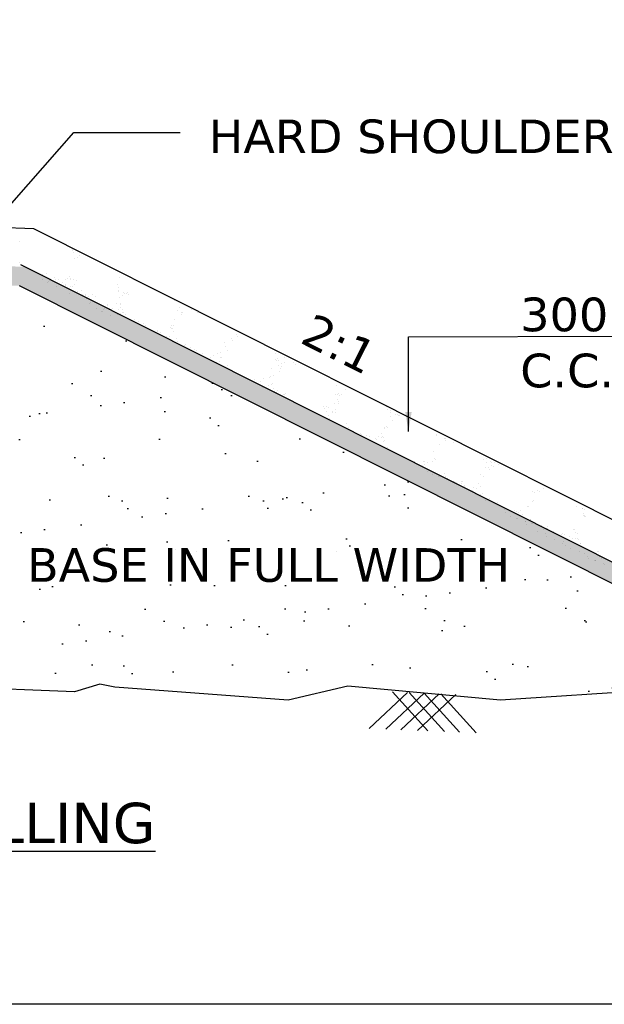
# Model space of a CAD drawing. Header units: feet. Extents: x -7746059455 to -3872100920, y -13315170765 to -6657279710.
# Tile 29 of 34: x -3872753231 to -3872748748, y -6657480140 to -6657472589. Entities that reach past the tile are written whole.
import ezdxf

# ---------------------------------------------------------------- set-up
doc = ezdxf.new("R2010")
doc.units = ezdxf.units.FT
doc.header["$MEASUREMENT"] = 0
for name, color, linetype in [('CHNGE', 7, 'Continuous'), ('TEX', 6, 'Continuous'), ('TEXT', 7, 'Continuous')]:
    doc.layers.add(name, color=color, linetype=linetype)
doc.styles.get("Standard").update_dxf_attribs({"font": 'verdana.ttf', "height": 264})
doc.dimstyles.new('Copy of ISO-25--------4', dxfattribs={"dimtxt": 200, "dimasz": 150, "dimexe": 300, "dimexo": 300, "dimgap": 0.02, "dimtad": 0, "dimtih": 1, "dimtoh": 1, "dimdec": 0, "dimlfac": 4, "dimdsep": 46, "dimtxsty": 'Standard', "dimcen": 150, "dimclrd": 1, "dimclre": 1, "dimclrt": 1, "dimadec": 0, "dimazin": 0, "dimtfac": 1, "dimtdec": 0, "dimtmove": 2, "dimatfit": 3, "dimfxl": 300, "dimarcsym": 0})

msp = doc.modelspace()

# ---------------------------------------------------------------- hatches: boundary and pattern name
at = {"layer": 'CHNGE'}
h = msp.add_hatch(dxfattribs=at)
h.set_pattern_fill('AR-SAND', color=256, scale=345.31314, style=0)
h.set_pattern_definition([(37.5, (-3870489996.1, -6673134096.74), (-21.752434, 665.357566), [0, -524.875973, 0, -587.032338, 0, -561.133853]), (7.5, (-3870489996.1, -6673134096.7), (611.12715, 974.52412), [0, -283.156775, 0, -473.079002, 0, -181.289399]), (327.5, (-3870490420.83, -6673134096.74), (1075.354106, 1.954146), [0, -172.65657, 0, -621.563652, 0, -811.48588]), (317.5, (-3870490420.8, -6673134096.7), (1038.05502, 303.072905), [0, -86.328285, 0, -407.469506, 0, -466.17274])])
h.paths.add_polyline_path([(-3872755814.881098, -6657477664.039838), (-3872755701.323005, -6657477676.247609), (-3872755622.582057, -6657477715.555861), (-3872754598.07398, -6657477672.399124), (-3872753532.308236, -6657477714.408298), (-3872753506.475609, -6657477690.806499), (-3872753486.729179, -6657477716.204882), (-3872752809.241796, -6657477742.909328), (-3872752615.240932, -6657477684.801142), (-3872752502.04971, -6657477708.86776), (-3872751171.329205, -6657477807.328443), (-3872750715.32584, -6657477701.156113), (-3872749543.868887, -6657477807.328443), (-3872748541.360039, -6657477741.440663), (-3872748533.351015, -6657477734.123271), (-3872748528.32789, -6657477740.584153), (-3872748374.76432, -6657477730.491509), (-3872747969.663303, -6657477695.624135), (-3872746920.492792, -6657477802.732444), (-3872753231.866067, -6657474629.813125), (-3872754200.318764, -6657474600.759543), (-3872754200.318764, -6657474570.346569), (-3872757437.629455, -6657474473.227246), (-3872760674.940146, -6657474570.346569), (-3872760674.940146, -6657474600.759543), (-3872761643.392842, -6657474629.813125), (-3872768050.297321, -6657477850.758885), (-3872767810.228638, -6657477879.989238), (-3872766004.295641, -6657477695.624135), (-3872765599.194627, -6657477730.491509), (-3872764430.090058, -6657477807.328443), (-3872763258.633105, -6657477701.156113), (-3872762802.629742, -6657477807.328443), (-3872761471.909233, -6657477708.86776), (-3872761358.718013, -6657477684.801142), (-3872761164.71715, -6657477742.909328), (-3872760977.915957, -6657477735.546207), (-3872760967.534871, -6657477726.061599), (-3872760960.688825, -6657477734.867167), (-3872759375.884966, -6657477672.399124), (-3872758351.376889, -6657477715.555861), (-3872758272.635942, -6657477676.247609), (-3872758159.077847, -6657477664.039838), (-3872756986.979472, -6657477710.756549)])
h.paths.add_polyline_path([(-3872758833.303951, -6657476694.133483), (-3872755678.24476, -6657476694.133483), (-3872755678.24476, -6657476955.856945), (-3872758833.303951, -6657476955.856945)], flags=24)
h.paths.add_polyline_path([(-3872759289.58156, -6657474687.302014), (-3872754770.697292, -6657474687.302014), (-3872754770.697292, -6657474988.735243), (-3872759289.58156, -6657474988.735243)], flags=24)
h.paths.add_polyline_path([(-3872759278.449653, -6657474996.881108), (-3872754985.998192, -6657474996.881108), (-3872754985.998192, -6657475302.671207), (-3872759278.449653, -6657475302.671207)], flags=24)
h.paths.add_polyline_path([(-3872759289.58156, -6657475411.927519), (-3872755082.026837, -6657475411.927519), (-3872755082.026837, -6657475713.360744), (-3872759289.58156, -6657475713.360744)], flags=24)
h.paths.add_polyline_path([(-3872759289.58156, -6657475788.267165), (-3872754957.918257, -6657475788.267165), (-3872754957.918257, -6657476051.235443), (-3872759289.58156, -6657476051.235443)], flags=24)
h = msp.add_hatch(dxfattribs=at)
h.set_pattern_fill('AR-SAND', color=256, scale=86.328285, style=0)
h.set_pattern_definition([(142.5, (-3875024879.16, -6673134096.74), (5.4381086, 166.3393916), [0, -131.2189933, 0, -146.7580846, 0, -140.2834632]), (172.5, (-3875024879.16, -6673134096.74), (-152.781788, 243.63103), [0, -70.7891938, 0, -118.2697505, 0, -45.3223497]), (212.5, (-3875024772.98, -6673134096.74), (-268.8385264, 0.4885364), [0, -43.1641425, 0, -155.3909131, 0, -202.8714699]), (222.5, (-3875024772.98, -6673134096.74), (-259.5137545, 75.7682264), [0, -21.5820713, 0, -101.8673764, 0, -116.5431848])])
h.paths.add_polyline_path([(-3872753231.866067, -6657474629.813125), (-3872754200.318764, -6657474600.759543), (-3872754200.318764, -6657474453.935437), (-3872753194.982445, -6657474484.095524), (-3872746561.930218, -6657477818.732637), (-3872746824.961587, -6657477850.758885)])

# ---------------------------------------------------------------- linework, layer by layer
at = {"layer": 'CHNGE', "color": 31}
for p, q in [((-3872753121.215202, -6657474192.660331), (-3872757437.629455, -6657474063.167903)), ((-3872746120.828279, -6657477711.967767), (-3872753121.215202, -6657474192.660331)), ((-3872753228.958087, -6657474293.421669), (-3872753228.958087, -6657474293.421669)), ((-3872752824.455236, -6657474348.254654), (-3872752824.455236, -6657474348.254654)), ((-3872752824.411389, -6657474359.93139), (-3872752824.411389, -6657474359.93139)), ((-3872752815.655463, -6657474371.166203), (-3872752815.655463, -6657474371.166203)), ((-3872752789.01814, -6657474360.240259), (-3872752789.01814, -6657474360.240259)), ((-3872752785.931707, -6657474410.364463), (-3872752785.931707, -6657474410.364463)), ((-3872752769.278451, -6657474396.636574), (-3872752769.278451, -6657474396.636574)), ((-3872753230.634096, -6657474451.741836), (-3872753230.634096, -6657474451.741836)), ((-3872746510.500378, -6657477844.587992), (-3872753222.796477, -6657474470.112575)), ((-3872752808.302587, -6657474422.825494), (-3872752808.302587, -6657474422.825494)), ((-3872752692.077951, -6657474412.78666), (-3872752692.077951, -6657474412.78666)), ((-3872753057.600828, -6657474540.445051), (-3872753057.600828, -6657474540.445051)), ((-3872753022.715234, -6657474532.027917), (-3872753022.715234, -6657474532.027917)), ((-3872752849.959543, -6657474555.288419), (-3872752849.959543, -6657474555.288419)), ((-3872746920.492792, -6657477802.732456), (-3872753231.866067, -6657474629.813135)), ((-3872753053.768438, -6657474579.542967), (-3872753053.768438, -6657474579.542967)), ((-3872753016.3708, -6657474606.173666), (-3872753016.3708, -6657474606.173666)), ((-3872753009.362583, -6657474597.9681), (-3872753009.362583, -6657474597.9681)), ((-3872753000.758717, -6657474587.454183), (-3872753000.758717, -6657474587.454183)), ((-3872752994.635815, -6657474580.059011), (-3872752994.635815, -6657474580.059011)), ((-3872752966.184177, -6657474565.327249), (-3872752966.184177, -6657474565.327249)), ((-3872752959.242567, -6657474580.367881), (-3872752959.242567, -6657474580.367881)), ((-3872752945.581933, -6657474635.836105), (-3872752945.581933, -6657474635.836105)), ((-3872752936.582255, -6657474580.565633), (-3872752936.582255, -6657474580.565633)), ((-3872752905.748015, -6657474600.926873), (-3872752905.748015, -6657474600.926873)), ((-3872752882.964198, -6657474627.962011), (-3872752882.964198, -6657474627.962011)), ((-3872752877.449631, -6657474581.081676), (-3872752877.449631, -6657474581.081676)), ((-3872752875.955983, -6657474619.756442), (-3872752875.955983, -6657474619.756442)), ((-3872752867.311627, -6657474571.315042), (-3872752867.311627, -6657474571.315042)), ((-3872752842.522495, -6657474638.169551), (-3872752842.522495, -6657474638.169551)), ((-3872752842.056382, -6657474581.39055), (-3872752842.056382, -6657474581.39055)), ((-3872752838.111609, -6657474575.446376), (-3872752838.111609, -6657474575.446376)), ((-3872752828.788099, -6657474633.42485), (-3872752828.788099, -6657474633.42485)), ((-3872752819.396069, -6657474581.5883), (-3872752819.396069, -6657474581.5883)), ((-3872752812.134842, -6657474619.696965), (-3872752812.134842, -6657474619.696965)), ((-3872752793.428488, -6657474588.587755), (-3872752793.428488, -6657474588.587755)), ((-3872752478.192957, -6657474620.5877), (-3872752478.192957, -6657474620.5877)), ((-3872752468.747975, -6657474564.783718), (-3872752468.747975, -6657474564.783718)), ((-3872752845.91519, -6657474692.163446), (-3872752845.91519, -6657474692.163446)), ((-3872752786.782568, -6657474692.679487), (-3872752786.782568, -6657474692.679487)), ((-3872752785.991439, -6657474671.468887), (-3872752785.991439, -6657474671.468887)), ((-3872752782.636384, -6657474688.480638), (-3872752782.636384, -6657474688.480638)), ((-3872752755.292735, -6657474666.706096), (-3872752755.292735, -6657474666.706096)), ((-3872752751.389317, -6657474692.988363), (-3872752751.389317, -6657474692.988363)), ((-3872752728.729005, -6657474693.186112), (-3872752728.729005, -6657474693.186112)), ((-3872752725.555278, -6657474707.068504), (-3872752725.555278, -6657474707.068504)), ((-3872752669.596379, -6657474693.702154), (-3872752669.596379, -6657474693.702154)), ((-3872752649.229783, -6657474710.268982), (-3872752649.229783, -6657474710.268982)), ((-3872752475.52516, -6657474675.523785), (-3872752475.52516, -6657474675.523785)), ((-3872752473.522916, -6657474662.586031), (-3872752473.522916, -6657474662.586031)), ((-3872752470.994622, -6657474645.626889), (-3872752470.994622, -6657474645.626889)), ((-3872752445.732779, -6657474700.922497), (-3872752445.732779, -6657474700.922497)), ((-3872752435.775124, -6657474684.262993), (-3872752435.775124, -6657474684.262993)), ((-3872752425.547426, -6657474687.704013), (-3872752425.547426, -6657474687.704013)), ((-3872752413.174767, -6657474686.660814), (-3872752413.174767, -6657474686.660814)), ((-3872752405.237792, -6657474685.256666), (-3872752405.237792, -6657474685.256666)), ((-3872752394.225189, -6657474696.990349), (-3872752394.225189, -6657474696.990349)), ((-3872752716.769204, -6657474728.815906), (-3872752716.769204, -6657474728.815906)), ((-3872752700.115951, -6657474715.088021), (-3872752700.115951, -6657474715.088021)), ((-3872752694.08237, -6657474762.784616), (-3872752694.08237, -6657474762.784616)), ((-3872752687.074154, -6657474754.579051), (-3872752687.074154, -6657474754.579051)), ((-3872752662.329755, -6657474744.311185), (-3872752662.329755, -6657474744.311185)), ((-3872752643.273839, -6657474762.097153), (-3872752643.273839, -6657474762.097153)), ((-3872752605.7987, -6657474777.610522), (-3872752605.7987, -6657474777.610522)), ((-3872752560.675769, -6657474784.572964), (-3872752560.675769, -6657474784.572964)), ((-3872752553.667551, -6657474776.367393), (-3872752553.667551, -6657474776.367393)), ((-3872752489.574065, -6657474767.571689), (-3872752489.574065, -6657474767.571689)), ((-3872752465.421603, -6657474720.535388), (-3872752465.421603, -6657474720.535388)), ((-3872752455.840474, -6657474777.183833), (-3872752455.840474, -6657474777.183833)), ((-3872752455.538144, -6657474765.795147), (-3872752455.538144, -6657474765.795147)), ((-3872752042.055104, -6657474745.654435), (-3872752042.055104, -6657474745.654435)), ((-3872752638.061942, -6657474804.783928), (-3872752638.061942, -6657474804.783928)), ((-3872752588.097054, -6657474810.479075), (-3872752588.097054, -6657474810.479075)), ((-3872752578.929317, -6657474805.299969), (-3872752578.929317, -6657474805.299969)), ((-3872752545.362537, -6657474813.210141), (-3872752545.362537, -6657474813.210141)), ((-3872752543.536067, -6657474805.60884), (-3872752543.536067, -6657474805.60884)), ((-3872752520.875754, -6657474805.806593), (-3872752520.875754, -6657474805.806593)), ((-3872752471.30322, -6657474808.067821), (-3872752471.30322, -6657474808.067821)), ((-3872752454.495515, -6657474799.925096), (-3872752454.495515, -6657474799.925096)), ((-3872752442.922976, -6657474810.137069), (-3872752442.922976, -6657474810.137069)), ((-3872752017.45874, -6657474819.876702), (-3872752017.45874, -6657474819.876702)), ((-3872752003.430081, -6657474799.477722), (-3872752003.430081, -6657474799.477722)), ((-3872751915.258462, -6657474811.922599), (-3872751915.258462, -6657474811.922599)), ((-3872751869.75673, -6657474836.881623), (-3872751869.75673, -6657474836.881623)), ((-3872751567.517026, -6657475000.703356), (-3872751567.517026, -6657475000.703356)), ((-3872751658.371478, -6657475067.774296), (-3872751658.371478, -6657475067.774296)), ((-3872751607.152963, -6657475036.383843), (-3872751607.152963, -6657475036.383843)), ((-3872751596.778096, -6657475049.192358), (-3872751596.778096, -6657475049.192358)), ((-3872751559.246677, -6657475021.801462), (-3872751559.246677, -6657475021.801462)), ((-3872751892.678197, -6657475115.110432), (-3872751892.678197, -6657475115.110432)), ((-3872751875.121522, -6657475126.799797), (-3872751875.121522, -6657475126.799797)), ((-3872751829.521783, -6657475149.844985), (-3872751829.521783, -6657475149.844985)), ((-3872751741.448171, -6657475164.203702), (-3872751741.448171, -6657475164.203702)), ((-3872751711.710194, -6657475151.524936), (-3872751711.710194, -6657475151.524936)), ((-3872751691.081269, -6657475139.076875), (-3872751691.081269, -6657475139.076875)), ((-3872751650.15051, -6657475093.504919), (-3872751650.15051, -6657475093.504919)), ((-3872751637.233012, -6657475126.458157), (-3872751637.233012, -6657475126.458157)), ((-3872751269.924475, -6657475152.669957), (-3872751269.924475, -6657475152.669957)), ((-3872751765.204209, -6657475176.897256), (-3872751765.204209, -6657475176.897256)), ((-3872751719.866496, -6657475219.259718), (-3872751719.866496, -6657475219.259718)), ((-3872751701.563978, -6657475208.430858), (-3872751701.563978, -6657475208.430858)), ((-3872751694.274397, -6657475177.65548), (-3872751694.274397, -6657475177.65548)), ((-3872751684.0467, -6657475181.096502), (-3872751684.0467, -6657475181.096502)), ((-3872751268.900722, -6657475198.808441), (-3872751268.900722, -6657475198.808441)), ((-3872751258.673025, -6657475202.249463), (-3872751258.673025, -6657475202.249463)), ((-3872751257.006976, -6657475185.623189), (-3872751257.006976, -6657475185.623189)), ((-3872751248.736628, -6657475206.721299), (-3872751248.736628, -6657475206.721299)), ((-3872751244.315933, -6657475241.321685), (-3872751244.315933, -6657475241.321685)), ((-3872751224.924525, -6657475223.024706), (-3872751224.924525, -6657475223.024706)), ((-3872751203.443453, -6657475220.830986), (-3872751203.443453, -6657475220.830986)), ((-3872751201.062068, -6657475182.408246), (-3872751201.062068, -6657475182.408246)), ((-3872751132.843586, -6657475219.594568), (-3872751132.843586, -6657475219.594568)), ((-3872751113.894007, -6657475229.924103), (-3872751113.894007, -6657475229.924103)), ((-3872751638.407564, -6657475243.165419), (-3872751638.407564, -6657475243.165419)), ((-3872751299.047466, -6657475260.845092), (-3872751299.047466, -6657475260.845092)), ((-3872751287.621111, -6657475314.47054), (-3872751287.621111, -6657475314.47054)), ((-3872751234.729889, -6657475287.897355), (-3872751234.729889, -6657475287.897355)), ((-3872751227.154955, -6657475261.777318), (-3872751227.154955, -6657475261.777318)), ((-3872751225.366356, -6657475251.651222), (-3872751225.366356, -6657475251.651222)), ((-3872751430.938119, -6657475349.123539), (-3872751430.938119, -6657475349.123539)), ((-3872751382.975771, -6657475363.538121), (-3872751382.975771, -6657475363.538121)), ((-3872751359.248031, -6657475343.654267), (-3872751359.248031, -6657475343.654267)), ((-3872751318.452612, -6657475332.4761), (-3872751318.452612, -6657475332.4761)), ((-3872751308.85283, -6657475325.717736), (-3872751308.85283, -6657475325.717736)), ((-3872751296.870939, -6657475387.532114), (-3872751296.870939, -6657475387.532114)), ((-3872751291.029548, -6657475380.84059), (-3872751291.029548, -6657475380.84059)), ((-3872750848.637688, -6657475334.508403), (-3872750848.637688, -6657475334.508403)), ((-3872750829.68811, -6657475344.837935), (-3872750829.68811, -6657475344.837935)), ((-3872750797.877685, -6657475393.780181), (-3872750797.877685, -6657475393.780181)), ((-3872750740.625089, -6657475393.386743), (-3872750740.625089, -6657475393.386743)), ((-3872751371.798769, -6657475408.110097), (-3872751371.798769, -6657475408.110097)), ((-3872751323.524033, -6657475424.351725), (-3872751323.524033, -6657475424.351725)), ((-3872751319.33554, -6657475395.071725), (-3872751319.33554, -6657475395.071725)), ((-3872751313.296335, -6657475427.79275), (-3872751313.296335, -6657475427.79275)), ((-3872751283.953442, -6657475420.485353), (-3872751283.953442, -6657475420.485353)), ((-3872751275.683093, -6657475441.583463), (-3872751275.683093, -6657475441.583463)), ((-3872751258.066765, -6657475446.37427), (-3872751258.066765, -6657475446.37427)), ((-3872751256.179126, -6657475429.806282), (-3872751256.179126, -6657475429.806282)), ((-3872751209.792029, -6657475462.615899), (-3872751209.792029, -6657475462.615899)), ((-3872751199.564332, -6657475466.056919), (-3872751199.564332, -6657475466.056919)), ((-3872751191.86155, -6657475456.858551), (-3872751191.86155, -6657475456.858551)), ((-3872750808.84421, -6657475466.335121), (-3872750808.84421, -6657475466.335121)), ((-3872750808.670086, -6657475465.546324), (-3872750808.670086, -6657475465.546324)), ((-3872750790.175543, -6657475464.35385), (-3872750790.175543, -6657475464.35385)), ((-3872750783.878957, -6657475452.300184), (-3872750783.878957, -6657475452.300184)), ((-3872750779.947845, -6657475467.794876), (-3872750779.947845, -6657475467.794876)), ((-3872750764.929378, -6657475462.629721), (-3872750764.929378, -6657475462.629721)), ((-3872750734.721271, -6657475428.514738), (-3872750734.721271, -6657475428.514738)), ((-3872750818.649576, -6657475531.20777), (-3872750818.649576, -6657475531.20777)), ((-3872750795.752592, -6657475498.499559), (-3872750795.752592, -6657475498.499559)), ((-3872750787.482242, -6657475519.597669), (-3872750787.482242, -6657475519.597669)), ((-3872750787.338704, -6657475532.905648), (-3872750787.338704, -6657475532.905648)), ((-3872750898.811052, -6657475554.632767), (-3872750898.811052, -6657475554.632767)), ((-3872750892.772518, -6657475569.028153), (-3872750892.772518, -6657475569.028153)), ((-3872750878.386075, -6657475591.301126), (-3872750878.386075, -6657475591.301126)), ((-3872750874.353202, -6657475557.993409), (-3872750874.353202, -6657475557.993409)), ((-3872750864.125503, -6657475561.434431), (-3872750864.125503, -6657475561.434431)), ((-3872750830.59257, -6657475591.819088), (-3872750830.59257, -6657475591.819088)), ((-3872750829.132287, -6657475600.561757), (-3872750829.132287, -6657475600.561757)), ((-3872750811.642992, -6657475602.148622), (-3872750811.642992, -6657475602.148622)), ((-3872750808.895932, -6657475580.015956), (-3872750808.895932, -6657475580.015956)), ((-3872750415.526554, -6657475557.664598), (-3872750415.526554, -6657475557.664598)), ((-3872750407.256204, -6657475578.76271), (-3872750407.256204, -6657475578.76271)), ((-3872750388.162929, -6657475585.516076), (-3872750388.162929, -6657475585.516076)), ((-3872750383.522259, -6657475601.168911), (-3872750383.522259, -6657475601.168911)), ((-3872750352.492833, -6657475615.155601), (-3872750352.492833, -6657475615.155601)), ((-3872750335.247523, -6657475617.410539), (-3872750335.247523, -6657475617.410539)), ((-3872750865.468575, -6657475624.254359), (-3872750865.468575, -6657475624.254359)), ((-3872750857.198228, -6657475645.352468), (-3872750857.198228, -6657475645.352468)), ((-3872750723.131049, -6657475683.761046), (-3872750723.131049, -6657475683.761046)), ((-3872750385.674531, -6657475633.818722), (-3872750385.674531, -6657475633.818722)), ((-3872750372.757034, -6657475666.771957), (-3872750372.757034, -6657475666.771957)), ((-3872750325.019823, -6657475620.851561), (-3872750325.019823, -6657475620.851561)), ((-3872750319.944447, -6657475622.702397), (-3872750319.944447, -6657475622.702397)), ((-3872750712.141007, -6657475731.702571), (-3872750712.141007, -6657475731.702571)), ((-3872750710.21355, -6657475716.714282), (-3872750710.21355, -6657475716.714282)), ((-3872750665.60958, -6657475750.183856), (-3872750665.60958, -6657475750.183856)), ((-3872750617.334846, -6657475766.425481), (-3872750617.334846, -6657475766.425481)), ((-3872750607.107144, -6657475769.866507), (-3872750607.107144, -6657475769.866507)), ((-3872750455.390518, -6657475759.573524), (-3872750455.390518, -6657475759.573524)), ((-3872750436.421138, -6657475717.848636), (-3872750436.421138, -6657475717.848636)), ((-3872750434.876543, -6657475725.034979), (-3872750434.876543, -6657475725.034979)), ((-3872750419.42518, -6657475711.050096), (-3872750419.42518, -6657475711.050096)), ((-3872750409.197483, -6657475714.49112), (-3872750409.197483, -6657475714.49112)), ((-3872750033.420808, -6657475767.061911), (-3872750033.420808, -6657475767.061911)), ((-3872750584.667019, -6657475793.489396), (-3872750584.667019, -6657475793.489396)), ((-3872750567.876023, -6657475776.220964), (-3872750567.876023, -6657475776.220964)), ((-3872750554.958525, -6657475809.174196), (-3872750554.958525, -6657475809.174196)), ((-3872750551.877574, -6657475788.448028), (-3872750551.877574, -6657475788.448028)), ((-3872750521.026789, -6657475825.023), (-3872750521.026789, -6657475825.023)), ((-3872750503.602837, -6657475804.689655), (-3872750503.602837, -6657475804.689655)), ((-3872750493.37514, -6657475808.130675), (-3872750493.37514, -6657475808.130675)), ((-3872750478.13041, -6657475783.948421), (-3872750478.13041, -6657475783.948421)), ((-3872750459.18083, -6657475794.277954), (-3872750459.18083, -6657475794.277954)), ((-3872750446.903847, -6657475787.202621), (-3872750446.903847, -6657475787.202621)), ((-3872750442.473021, -6657475792.526758), (-3872750442.473021, -6657475792.526758)), ((-3872750438.14557, -6657475826.712198), (-3872750438.14557, -6657475826.712198)), ((-3872750434.202671, -6657475813.624867), (-3872750434.202671, -6657475813.624867)), ((-3872750035.700767, -6657475777.645407), (-3872750035.700767, -6657475777.645407)), ((-3872749970.264392, -6657475801.796467), (-3872749970.264392, -6657475801.796467)), ((-3872749967.482283, -6657475814.831731), (-3872749967.482283, -6657475814.831731)), ((-3872749962.678976, -6657475802.091121), (-3872749962.678976, -6657475802.091121)), ((-3872749905.946818, -6657475828.848733), (-3872749905.946818, -6657475828.848733)), ((-3872750457.870376, -6657475859.757558), (-3872750457.870376, -6657475859.757558)), ((-3872750412.620998, -6657475868.680882), (-3872750412.620998, -6657475868.680882)), ((-3872750393.552801, -6657475886.809829), (-3872750393.552801, -6657475886.809829)), ((-3872750329.91257, -6657475918.343434), (-3872750329.91257, -6657475918.343434)), ((-3872750054.192698, -6657475904.489499), (-3872750054.192698, -6657475904.489499)), ((-3872750012.771894, -6657475847.865155), (-3872750012.771894, -6657475847.865155)), ((-3872750257.365972, -6657475961.1408), (-3872750257.365972, -6657475961.1408)), ((-3872750202.438582, -6657475980.130262), (-3872750202.438582, -6657475980.130262)), ((-3872750131.962969, -6657475977.446597), (-3872750131.962969, -6657475977.446597)), ((-3872750125.668244, -6657475976.077749), (-3872750125.668244, -6657475976.077749)), ((-3872750106.718668, -6657475986.407285), (-3872750106.718668, -6657475986.407285)), ((-3872750064.675411, -6657475973.843482), (-3872750064.675411, -6657475973.843482)), ((-3872750048.674817, -6657475957.746344), (-3872750048.674817, -6657475957.746344)), ((-3872750038.447117, -6657475961.187364), (-3872750038.447117, -6657475961.187364)), ((-3872749671.575878, -6657475962.657672), (-3872749671.575878, -6657475962.657672)), ((-3872749652.168925, -6657475987.010958), (-3872749652.168925, -6657475987.010958)), ((-3872749651.19237, -6657475953.702771), (-3872749651.19237, -6657475953.702771)), ((-3872749623.301142, -6657475978.899297), (-3872749623.301142, -6657475978.899297)), ((-3872749613.073443, -6657475982.340321), (-3872749613.073443, -6657475982.340321)), ((-3872749588.035956, -6657475988.437329), (-3872749588.035956, -6657475988.437329)), ((-3872750138.798352, -6657476011.663865), (-3872750138.798352, -6657476011.663865)), ((-3872750123.692618, -6657475998.544706), (-3872750123.692618, -6657475998.544706)), ((-3872750102.110947, -6657476053.600721), (-3872750102.110947, -6657476053.600721)), ((-3872750075.641938, -6657476046.398423), (-3872750075.641938, -6657476046.398423)), ((-3872750067.395205, -6657476073.408443), (-3872750067.395205, -6657476073.408443)), ((-3872749976.707945, -6657476069.906515), (-3872749976.707945, -6657476069.906515)), ((-3872749662.158896, -6657476026.257711), (-3872749662.158896, -6657476026.257711)), ((-3872749639.251428, -6657476019.964195), (-3872749639.251428, -6657476019.964195)), ((-3872749630.981078, -6657476041.0623), (-3872749630.981078, -6657476041.0623)), ((-3872749615.020121, -6657476006.961057), (-3872749615.020121, -6657476006.961057)), ((-3872749596.070544, -6657476017.290593), (-3872749596.070544, -6657476017.290593)), ((-3872749557.843872, -6657476000.921843), (-3872749557.843872, -6657476000.921843)), ((-3872750019.120468, -6657476089.65007), (-3872750019.120468, -6657476089.65007)), ((-3872750008.89277, -6657476093.091093), (-3872750008.89277, -6657476093.091093)), ((-3872749968.437594, -6657476091.004626), (-3872749968.437594, -6657476091.004626)), ((-3872749953.6632, -6657476111.672613), (-3872749953.6632, -6657476111.672613)), ((-3872749947.684132, -6657476104.9843), (-3872749947.684132, -6657476104.9843)), ((-3872749905.388465, -6657476127.914243), (-3872749905.388465, -6657476127.914243)), ((-3872749895.160765, -6657476131.355264), (-3872749895.160765, -6657476131.355264)), ((-3872749884.527719, -6657476139.718854), (-3872749884.527719, -6657476139.718854)), ((-3872749841.424564, -6657476131.020757), (-3872749841.424564, -6657476131.020757)), ((-3872749834.370417, -6657476129.4132), (-3872749834.370417, -6657476129.4132)), ((-3872749708.967413, -6657476145.718994), (-3872749708.967413, -6657476145.718994)), ((-3872749697.251103, -6657476075.979879), (-3872749697.251103, -6657476075.979879)), ((-3872749671.964262, -6657476091.130367), (-3872749671.964262, -6657476091.130367)), ((-3872749839.931193, -6657476149.936789), (-3872749839.931193, -6657476149.936789)), ((-3872749821.452919, -6657476162.366435), (-3872749821.452919, -6657476162.366435)), ((-3872749820.210142, -6657476166.771125), (-3872749820.210142, -6657476166.771125)), ((-3872749813.182569, -6657476183.464543), (-3872749813.182569, -6657476183.464543)), ((-3872749756.569911, -6657476198.304726), (-3872749756.569911, -6657476198.304726)), ((-3872749754.256504, -6657476178.536613), (-3872749754.256504, -6657476178.536613)), ((-3872749726.19919, -6657476188.200956), (-3872749726.19919, -6657476188.200956)), ((-3872749700.697063, -6657476166.817103), (-3872749700.697063, -6657476166.817103)), ((-3872749679.115392, -6657476221.873118), (-3872749679.115392, -6657476221.873118)), ((-3872749300.825514, -6657476209.353918), (-3872749300.825514, -6657476209.353918)), ((-3872749279.930459, -6657476212.898575), (-3872749279.930459, -6657476212.898575)), ((-3872749262.55796, -6657476199.090386), (-3872749262.55796, -6657476199.090386)), ((-3872749243.60838, -6657476209.419924), (-3872749243.60838, -6657476209.419924)), ((-3872749216.25587, -6657476188.236593), (-3872749216.25587, -6657476188.236593)), ((-3872749693.413499, -6657476233.039285), (-3872749693.413499, -6657476233.039285)), ((-3872749666.197892, -6657476254.826353), (-3872749666.197892, -6657476254.826353)), ((-3872749657.927542, -6657476275.924461), (-3872749657.927542, -6657476275.924461)), ((-3872749629.095924, -6657476260.091558), (-3872749629.095924, -6657476260.091558)), ((-3872749565.455692, -6657476291.625163), (-3872749565.455692, -6657476291.625163)), ((-3872749298.889353, -6657476281.038156), (-3872749298.889353, -6657476281.038156)), ((-3872749289.735823, -6657476277.771228), (-3872749289.735823, -6657476277.771228)), ((-3872749510.942866, -6657476347.286275), (-3872749510.942866, -6657476347.286275)), ((-3872749502.672517, -6657476368.384382), (-3872749502.672517, -6657476368.384382)), ((-3872749437.981703, -6657476353.411991), (-3872749437.981703, -6657476353.411991)), ((-3872749420.743922, -6657476360.336413), (-3872749420.743922, -6657476360.336413)), ((-3872749401.794342, -6657476370.665944), (-3872749401.794342, -6657476370.665944)), ((-3872749390.187012, -6657476351.736941), (-3872749390.187012, -6657476351.736941)), ((-3872749336.728438, -6657476319.235104), (-3872749336.728438, -6657476319.235104)), ((-3872749326.500737, -6657476322.676125), (-3872749326.500737, -6657476322.676125)), ((-3872748959.629498, -6657476324.146431), (-3872748959.629498, -6657476324.146431)), ((-3872748918.663317, -6657476340.203194), (-3872748918.663317, -6657476340.203194)), ((-3872748911.354762, -6657476340.38806), (-3872748911.354762, -6657476340.38806)), ((-3872748905.745817, -6657476373.156432), (-3872748905.745817, -6657476373.156432)), ((-3872748901.127062, -6657476343.829079), (-3872748901.127062, -6657476343.829079)), ((-3872749469.180831, -6657476396.633033), (-3872749469.180831, -6657476396.633033)), ((-3872749420.906094, -6657476412.874657), (-3872749420.906094, -6657476412.874657)), ((-3872749410.678396, -6657476416.315679), (-3872749410.678396, -6657476416.315679)), ((-3872749374.341472, -6657476384.945593), (-3872749374.341472, -6657476384.945593)), ((-3872749368.60534, -6657476406.792959), (-3872749368.60534, -6657476406.792959)), ((-3872749355.687843, -6657476439.746192), (-3872749355.687843, -6657476439.746192)), ((-3872749355.448825, -6657476434.897202), (-3872749355.448825, -6657476434.897202)), ((-3872749312.731324, -6657476419.214755), (-3872749312.731324, -6657476419.214755)), ((-3872749311.185061, -6657476419.68015), (-3872749311.185061, -6657476419.68015)), ((-3872748910.095796, -6657476391.219719), (-3872748910.095796, -6657476391.219719)), ((-3872748897.70202, -6657476399.539442), (-3872748897.70202, -6657476399.539442)), ((-3872748897.475471, -6657476394.254538), (-3872748897.475471, -6657476394.254538)), ((-3872748891.146219, -6657476401.549253), (-3872748891.146219, -6657476401.549253)), ((-3872749347.417494, -6657476460.844304), (-3872749347.417494, -6657476460.844304)), ((-3872749307.174088, -6657476451.138829), (-3872749307.174088, -6657476451.138829)), ((-3872749296.94639, -6657476454.579854), (-3872749296.94639, -6657476454.579854)), ((-3872749257.350195, -6657476516.086404), (-3872749257.350195, -6657476516.086404)), ((-3872749241.716818, -6657476473.161376), (-3872749241.716818, -6657476473.161376)), ((-3872749225.563261, -6657476466.730613), (-3872749225.563261, -6657476466.730613)), ((-3872749213.350314, -6657476499.252877), (-3872749213.350314, -6657476499.252877)), ((-3872749193.442084, -6657476489.403), (-3872749193.442084, -6657476489.403)), ((-3872749183.227255, -6657476478.266025), (-3872749183.227255, -6657476478.266025)), ((-3872749183.214386, -6657476492.844024), (-3872749183.214386, -6657476492.844024)), ((-3872749136.500241, -6657476515.279417), (-3872749136.500241, -6657476515.279417)), ((-3872748981.630327, -6657476502.232468), (-3872748981.630327, -6657476502.232468)), ((-3872748975.461807, -6657476498.911232), (-3872748975.461807, -6657476498.911232)), ((-3872748967.191454, -6657476520.009339), (-3872748967.191454, -6657476520.009339)), ((-3872749200.432817, -6657476532.206111), (-3872749200.432817, -6657476532.206111)), ((-3872749194.193781, -6657476550.820963), (-3872749194.193781, -6657476550.820963)), ((-3872749129.876207, -6657476577.873235), (-3872749129.876207, -6657476577.873235)), ((-3872749079.676962, -6657476536.65678), (-3872749079.676962, -6657476536.65678)), ((-3872749069.482379, -6657476531.108199), (-3872749069.482379, -6657476531.108199)), ((-3872749068.28176, -6657476552.46574), (-3872749068.28176, -6657476552.46574)), ((-3872749058.095288, -6657476591.712795), (-3872749058.095288, -6657476591.712795)), ((-3872749055.753267, -6657476540.05285), (-3872749055.753267, -6657476540.05285)), ((-3872749049.332181, -6657476562.795279), (-3872749049.332181, -6657476562.795279)), ((-3872749014.25281, -6657476549.689718), (-3872749014.25281, -6657476549.689718)), ((-3872748992.113036, -6657476571.586457), (-3872748992.113036, -6657476571.586457)), ((-3872748965.978071, -6657476565.931342), (-3872748965.978071, -6657476565.931342)), ((-3872748956.80941, -6657476530.738625), (-3872748956.80941, -6657476530.738625)), ((-3872748955.750374, -6657476569.372368), (-3872748955.750374, -6657476569.372368)), ((-3872748945.609782, -6657476575.065354), (-3872748945.609782, -6657476575.065354)), ((-3872749066.235976, -6657476609.406839), (-3872749066.235976, -6657476609.406839)), ((-3872749045.17779, -6657476624.666029), (-3872749045.17779, -6657476624.666029)), ((-3872749003.079562, -6657476644.141394), (-3872749003.079562, -6657476644.141394)), ((-3872748960.269161, -6657476611.344085), (-3872748960.269161, -6657476611.344085)), ((-3872748938.761988, -6657476671.193667), (-3872748938.761988, -6657476671.193667)), ((-3872748932.692285, -6657476608.018588), (-3872748932.692285, -6657476608.018588)), ((-3872748928.956621, -6657476606.321011), (-3872748928.956621, -6657476606.321011)), ((-3872748924.421935, -6657476629.1167), (-3872748924.421935, -6657476629.1167)), ((-3872748892.050677, -6657476648.530407), (-3872748892.050677, -6657476648.530407)), ((-3872748800.998816, -6657476664.906889), (-3872748800.998816, -6657476664.906889)), ((-3872748790.354757, -6657476667.525274), (-3872748790.354757, -6657476667.525274)), ((-3872748902.840264, -6657476684.172713), (-3872748902.840264, -6657476684.172713)), ((-3872748875.121758, -6657476702.72727), (-3872748875.121758, -6657476702.72727)), ((-3872748870.966456, -6657476719.857617), (-3872748870.966456, -6657476719.857617)), ((-3872748822.69172, -6657476736.099249), (-3872748822.69172, -6657476736.099249)), ((-3872748812.464021, -6657476739.540268), (-3872748812.464021, -6657476739.540268)), ((-3872748811.965344, -6657476737.461827), (-3872748811.965344, -6657476737.461827)), ((-3872748784.038082, -6657476707.40875), (-3872748784.038082, -6657476707.40875)), ((-3872748777.437258, -6657476700.478511), (-3872748777.437258, -6657476700.478511)), ((-3872748769.16691, -6657476721.576619), (-3872748769.16691, -6657476721.576619)), ((-3872748757.234451, -6657476758.121793), (-3872748757.234451, -6657476758.121793)), ((-3872748747.647768, -6657476764.514099), (-3872748747.647768, -6657476764.514099)), ((-3872750550.895536, -6657478026.040715), (-3872750257.458581, -6657477749.383561)), ((-3872750423.034318, -6657478030.899443), (-3872750129.597362, -6657477754.242286)), ((-3872750100.497694, -6657478043.155833), (-3872750372.092799, -6657477745.027463)), ((-3872750308.4001, -6657478035.255542), (-3872750014.963145, -6657477758.598389)), ((-3872749972.636475, -6657478048.01456), (-3872750244.23158, -6657477749.886188)), ((-3872750180.538881, -6657478040.114264), (-3872749887.101928, -6657477763.457111)), ((-3872749858.002258, -6657478052.370661), (-3872750129.597362, -6657477754.242286)), ((-3872749730.141038, -6657478057.229385), (-3872750001.736145, -6657477759.101014))]:
    msp.add_line(p, q, dxfattribs=at)
at = {"layer": 'CHNGE'}
for p, q in [((-3872752604.75031, -6657474824.206963), (-3872752604.75031, -6657474824.206963)), ((-3872752593.754555, -6657474823.303246), (-3872752593.754555, -6657474823.303246)), ((-3872752531.254945, -6657474857.48821), (-3872752531.254945, -6657474857.48821)), ((-3872752482.137015, -6657474850.452821), (-3872752482.137015, -6657474850.452821)), ((-3872752460.347953, -6657474845.091589), (-3872752460.347953, -6657474845.091589)), ((-3872752440.938803, -6657474836.50925), (-3872752440.938803, -6657474836.50925)), ((-3872752434.652628, -6657474831.235178), (-3872752434.652628, -6657474831.235178)), ((-3872752419.587232, -6657474846.403428), (-3872752419.587232, -6657474846.403428)), ((-3872751990.512583, -6657474832.430954), (-3872751990.512583, -6657474832.430954)), ((-3872751989.381399, -6657474849.742977), (-3872751989.381399, -6657474849.742977)), ((-3872751980.847104, -6657474837.319684), (-3872751980.847104, -6657474837.319684)), ((-3872752351.875782, -6657474885.058057), (-3872752351.875782, -6657474885.058057)), ((-3872752319.698752, -6657474903.471383), (-3872752319.698752, -6657474903.471383)), ((-3872752283.657301, -6657474922.244382), (-3872752283.657301, -6657474922.244382)), ((-3872752264.70772, -6657474932.573916), (-3872752264.70772, -6657474932.573916)), ((-3872752065.024761, -6657474930.959236), (-3872752065.024761, -6657474930.959236)), ((-3872752054.797062, -6657474934.40026), (-3872752054.797062, -6657474934.40026)), ((-3872752041.763027, -6657474889.119678), (-3872752041.763027, -6657474889.119678)), ((-3872752175.6447, -6657474981.122725), (-3872752175.6447, -6657474981.122725)), ((-3872752172.714076, -6657474974.833196), (-3872752172.714076, -6657474974.833196)), ((-3872752147.432647, -6657474990.256392), (-3872752147.432647, -6657474990.256392)), ((-3872752073.309706, -6657474952.436013), (-3872752073.309706, -6657474952.436013)), ((-3872752064.172354, -6657474959.395605), (-3872752064.172354, -6657474959.395605)), ((-3872752060.228567, -6657474958.185754), (-3872752060.228567, -6657474958.185754)), ((-3872752051.95822, -6657474979.283863), (-3872752051.95822, -6657474979.283863)), ((-3872752107.426221, -6657475018.309047), (-3872752107.426221, -6657475018.309047)), ((-3872752083.792417, -6657475021.789998), (-3872752083.792417, -6657475021.789998)), ((-3872752030.376547, -6657475034.339881), (-3872752030.376547, -6657475034.339881)), ((-3872752020.636004, -6657475056.524555), (-3872752020.636004, -6657475056.524555)), ((-3872751970.013145, -6657475084.885509), (-3872751970.013145, -6657475084.885509)), ((-3872751956.31843, -6657475083.576825), (-3872751956.31843, -6657475083.576825)), ((-3872751921.738407, -6657475101.127138), (-3872751921.738407, -6657475101.127138))]:
    msp.add_line(p, q, dxfattribs=at)
msp.add_lwpolyline([(-3872746139.164996, -6657477876.998219), (-3872746163.730307, -6657477879.989248), (-3872747969.663303, -6657477695.624146), (-3872748374.76432, -6657477730.491521), (-3872749543.868887, -6657477807.328454), (-3872750715.32584, -6657477701.15612), (-3872751171.329205, -6657477807.328454), (-3872752502.04971, -6657477708.867771), (-3872752615.240932, -6657477684.801155), (-3872752809.241796, -6657477742.909342), (-3872754598.07398, -6657477672.399136), (-3872755622.582057, -6657477715.555875), (-3872755701.323005, -6657477676.247617), (-3872755814.881098, -6657477664.039849), (-3872756986.979472, -6657477710.756562)], dxfattribs=at)
at = {"layer": 'TEX', "color": 7, "ltscale": 20}
msp.add_lwpolyline([(-3872711663.011118, -6657480139.999993), (-3872777213.011118, -6657480139.999993), (-3872777213.011118, -6657440549.999993), (-3872711663.011118, -6657440549.999993)], close=True, dxfattribs=at)

# ---------------------------------------------------------------- texts
at = {"layer": 'CHNGE', "char_height": 257.9890176, "width": 17845.6610813, "attachment_point": 1}
for s, insert in [('HARD SHOULDER', (-3872751781.700282, -6657473354.826938)), ('300 MM THICK \\PC.C.BLOCK PITCHING ', (-3872749392.435009, -6657474720.297251)), ('300 MM TH. GRANULAR SUB BASE IN FULL WIDTH', (-3872758315.666598, -6657476641.8318))]:
    msp.add_mtext(s, dxfattribs=dict(at, insert=insert))
at = {"layer": 'CHNGE', "insert": (-3872750466.492267, -6657475086.937848), "char_height": 257.9890176, "width": 729.45674318, "attachment_point": 3, "rotation": 333.3099324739}
msp.add_mtext('2:1', dxfattribs=at)
at = {"layer": 'TEXT', "color": 6, "insert": (-3872757064.611619, -6657478594.57035), "char_height": 309.58682112, "width": 18387.75150889, "attachment_point": 2}
msp.add_mtext('{\\LTYPICAL CROSS SECTION OF ROAD IN FILLING}', dxfattribs=at)

# ---------------------------------------------------------------- leaders
at = {"ltscale": 20}
msp.add_leader([(-3872753599.79237, -6657474347.609205), (-3872752814.674102, -6657473453.713331), (-3872751999.234733, -6657473453.713331)], dimstyle='Copy of ISO-25--------4', override={"dimgap": 0.02, "dimtad": 0}, dxfattribs=at)
at = {"color": 21}
msp.add_leader([(-3872750249.384132, -6657475747.221527), (-3872750249.384132, -6657475021.086005), (-3872747296.926804, -6657475014.563817)], dimstyle='Copy of ISO-25--------4', dxfattribs=at)

doc.saveas('drawing.dxf')
